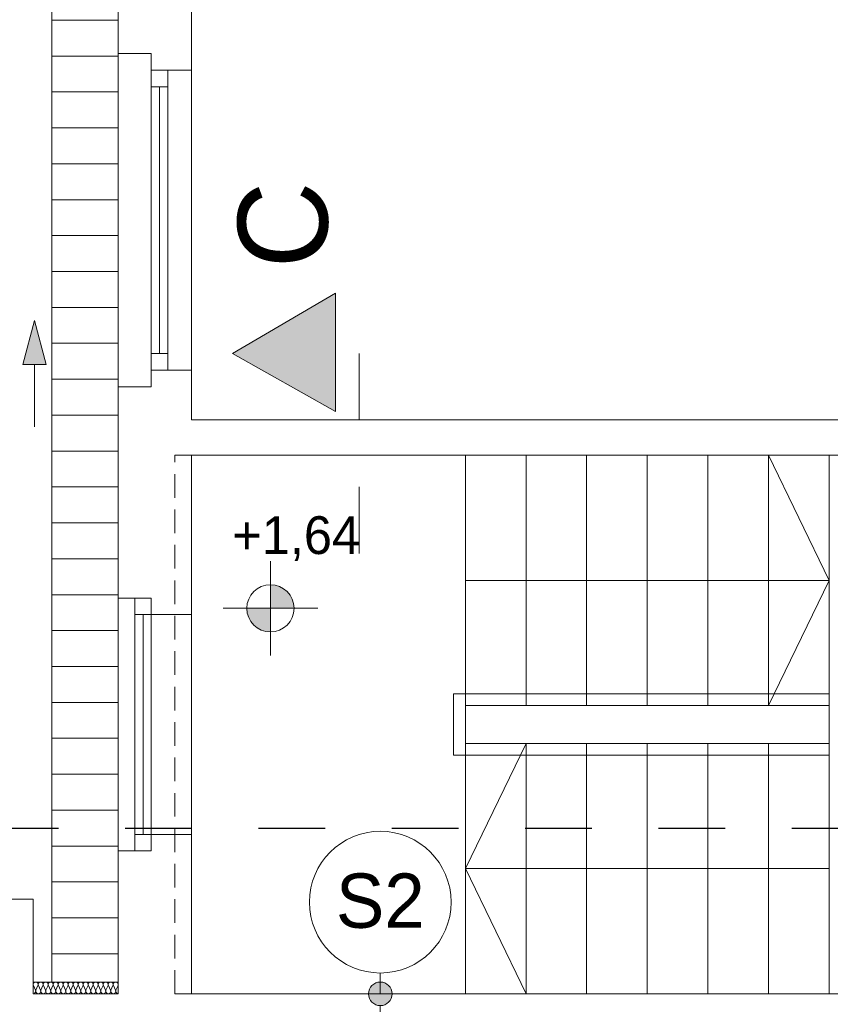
# Model space of a CAD drawing. Extents: x -528673 to -468586, y 24609 to 131944.
# Tile 42 of 87: x -490777 to -487345, y 68490 to 72658. Entities that reach past the tile are written whole.
import ezdxf

# ---------------------------------------------------------------- set-up
doc = ezdxf.new("R2010")
doc.units = 0
doc.header["$MEASUREMENT"] = 0
doc.linetypes.add('Dashed', pattern=[564.444447, 282.222223, -282.222223])
doc.linetypes.add('Krawędzie ukryte', pattern=[150, 100, -50])
for name, color, linetype in [('#PODKŁAD', 252, 'Continuous'), ('Arch opisy', 252, 'Continuous'), ('Inwent Izolacje', 252, 'Continuous'), ('INWENT RURY SPUSTOWE', 252, 'Continuous'), ('INWENT RZĘDNE', 252, 'Continuous')]:
    doc.layers.add(name, color=color, linetype=linetype)
for name, color, linetype, lineweight in [('Arch opisy_Nr_Pióra__1', 252, 'Continuous', 25), ('Arch opisy_Nr_Pióra__21', 252, 'Continuous', 9), ('arch wypelnienia_Nr_Pióra__102', 252, 'Continuous', 9), ('INWENT DACH_Nr_Pióra__21', 252, 'Continuous', 9), ('Inwent Izolacje_Nr_Pióra__2', 252, 'Continuous', 13), ('INWENT OPISY_Nr_Pióra__21', 252, 'Continuous', 9), ('INWENT OPISY_Nr_Pióra__41', 252, 'Continuous', 15), ('INWENT RURY SPUSTOWE_Nr_Pióra__21', 252, 'Continuous', 9), ('INWENT RZĘDNE_Nr_Pióra__21', 252, 'Continuous', 9), ('INWENT. OKNA_Nr_Pióra__5', 252, 'Continuous', 13), ('INWENT.ŚCIANY_Nr_Pióra__1', 252, 'Continuous', 25), ('INWENT.ŚCIANY_Nr_Pióra__20', 252, 'Continuous', 60), ('INWENT.ŚCIANY_Nr_Pióra__21', 252, 'Continuous', 9), ('INWENT.ŚCIANY_Nr_Pióra__3', 252, 'Continuous', 13), ('Istniejące schody_Nr_Pióra__21', 252, 'Continuous', 9)]:
    doc.layers.add(name, color=color, linetype=linetype, lineweight=lineweight)
doc.styles.add('GENERATED_STYLE_1', font='txt')
doc.styles.add('GENERATED_STYLE_5', font='txt')

# ---------------------------------------------------------------- blocks, each defined once
blk = doc.blocks.new('Izolacja cieplna 14_220', base_point=(-490360.2, 68534.5))
at = {"layer": 'Inwent Izolacje_Nr_Pióra__2', "linetype": 'Continuous'}
for p, q in [((-490710.5, 68549.4), (-490719.3, 68569.6)), ((-490699.9, 68569.6), (-490708.7, 68549.4)), ((-490689.3, 68549.4), (-490698.1, 68569.6)), ((-490678.7, 68569.6), (-490687.5, 68549.4)), ((-490668.1, 68549.4), (-490676.9, 68569.6)), ((-490657.5, 68569.6), (-490666.4, 68549.4)), ((-490647, 68549.4), (-490655.8, 68569.6)), ((-490636.4, 68569.6), (-490645.2, 68549.4)), ((-490625.8, 68549.4), (-490634.6, 68569.6)), ((-490615.2, 68569.6), (-490624, 68549.4)), ((-490604.6, 68549.4), (-490613.4, 68569.6)), ((-490594, 68569.6), (-490602.8, 68549.4)), ((-490583.4, 68549.4), (-490592.2, 68569.6)), ((-490572.8, 68569.6), (-490581.6, 68549.4)), ((-490562.3, 68549.4), (-490571.1, 68569.6)), ((-490551.7, 68569.6), (-490560.5, 68549.4)), ((-490541.1, 68549.4), (-490549.9, 68569.6)), ((-490530.5, 68569.6), (-490539.3, 68549.4)), ((-490519.9, 68549.4), (-490528.7, 68569.6)), ((-490509.3, 68569.6), (-490518.1, 68549.4)), ((-490498.7, 68549.4), (-490507.5, 68569.6)), ((-490488.1, 68569.6), (-490496.9, 68549.4)), ((-490477.5, 68549.4), (-490486.4, 68569.6)), ((-490467, 68569.6), (-490475.8, 68549.4)), ((-490456.4, 68549.4), (-490465.2, 68569.6)), ((-490445.8, 68569.6), (-490454.6, 68549.4)), ((-490435.2, 68549.4), (-490444, 68569.6)), ((-490424.6, 68569.6), (-490433.4, 68549.4)), ((-490414, 68549.4), (-490422.8, 68569.6)), ((-490403.4, 68569.6), (-490412.2, 68549.4)), ((-490392.8, 68549.4), (-490401.6, 68569.6)), ((-490382.3, 68569.6), (-490391.1, 68549.4)), ((-490371.7, 68549.4), (-490380.5, 68569.6)), ((-490361.1, 68569.6), (-490369.9, 68549.4))]:
    blk.add_line(p, q, dxfattribs=at)
for centre, start_param, end_param in [((-490709.6, 68573.9), 1.158003, 5.125183), ((-490688.4, 68573.9), 1.158003, 5.125183), ((-490667.2, 68573.9), 1.158003, 5.125183), ((-490646.1, 68573.9), 1.158003, 5.125183), ((-490624.9, 68573.9), 1.158003, 5.125183), ((-490603.7, 68573.9), 1.158003, 5.125183), ((-490582.5, 68573.9), 1.158003, 5.125183), ((-490561.4, 68573.9), 1.158003, 5.125183), ((-490540.2, 68573.9), 1.158003, 5.125183), ((-490519, 68573.9), 1.158003, 5.125183), ((-490497.8, 68573.9), 1.158003, 5.125183), ((-490476.7, 68573.9), 1.158003, 5.125183), ((-490455.5, 68573.9), 1.158003, 5.125183), ((-490434.3, 68573.9), 1.158003, 5.125183), ((-490413.1, 68573.9), 1.158003, 5.125183), ((-490392, 68573.9), 1.158003, 5.125183), ((-490370.8, 68573.9), 1.158003, 5.125183), ((-490720.2, 68545.2), 0, 1.983589), ((-490699, 68545.2), 4.299595, 8.266774), ((-490677.8, 68545.2), 4.299595, 8.266774), ((-490656.7, 68545.2), 4.299595, 8.266774), ((-490635.5, 68545.2), 4.299595, 8.266774), ((-490614.3, 68545.2), 4.299595, 8.266774), ((-490593.1, 68545.2), 4.299595, 8.266774), ((-490572, 68545.2), 4.299595, 8.266774), ((-490550.8, 68545.2), 4.299595, 8.266774), ((-490529.6, 68545.2), 4.299595, 8.266774), ((-490508.4, 68545.2), 4.299595, 8.266774), ((-490487.2, 68545.2), 4.299595, 8.266774), ((-490466.1, 68545.2), 4.299595, 8.266774), ((-490444.9, 68545.2), 4.299595, 8.266774), ((-490423.7, 68545.2), 4.299595, 8.266774), ((-490402.5, 68545.2), 4.299595, 8.266774), ((-490381.4, 68545.2), 4.299595, 8.266774), ((-490360.2, 68545.2), 4.299596, 6.283185)]:
    blk.add_ellipse(centre, major_axis=(0, -10.6), ratio=0.995705, start_param=start_param, end_param=end_param, dxfattribs=at)
blk = doc.blocks.new('Linia_88', base_point=(-490714.6, 70934.5))
at = {"layer": 'INWENT RURY SPUSTOWE_Nr_Pióra__21', "linetype": 'Continuous'}
blk.add_hatch(color=256, dxfattribs=at).paths.add_polyline_path([(-490714.6, 71384.5), (-490664.6, 71197.9), (-490764.6, 71197.9)], flags=0)
for p, q in [((-490714.6, 71384.5), (-490764.6, 71197.9)), ((-490714.6, 71384.5), (-490664.6, 71197.9)), ((-490664.6, 71197.9), (-490764.6, 71197.9)), ((-490714.6, 70934.5), (-490714.6, 71197.9))]:
    blk.add_line(p, q, dxfattribs=at)
blk = doc.blocks.new('Koty wysokościowe_100', base_point=(-489715.7, 70166.4))
at = {"layer": 'INWENT RZĘDNE_Nr_Pióra__21', "linetype": 'Continuous'}
for points in [[(-489715.7, 70166.4), (-489615.7, 70166.4), (-489623.3, 70204.7), (-489645, 70237.1), (-489677.4, 70258.8), (-489715.7, 70266.4)], [(-489715.7, 70166.4), (-489815.7, 70166.4), (-489808.1, 70128.1), (-489786.4, 70095.7), (-489754, 70074), (-489715.7, 70066.4)]]:
    blk.add_hatch(color=256, dxfattribs=at).paths.add_polyline_path(points, flags=0)
for p, q in [((-489715.7, 69966.4), (-489715.7, 70366.4)), ((-489915.7, 70166.4), (-489515.7, 70166.4))]:
    blk.add_line(p, q, dxfattribs=at)
blk.add_circle((-489715.7, 70166.4), 100, dxfattribs=at)
at = {"layer": 'INWENT RZĘDNE_Nr_Pióra__21', "insert": (-489877.5, 70366.4), "char_height": 160, "attachment_point": 7, "style": 'GENERATED_STYLE_1'}
blk.add_mtext('{+1,64}', dxfattribs=at)
blk = doc.blocks.new('Linia_163', base_point=(-489250.6, 68204.5))
at = {"layer": 'Arch opisy_Nr_Pióra__21', "linetype": 'Continuous'}
for points in [[(-489200.6, 68534.5), (-489204.4, 68553.7), (-489215.2, 68569.9), (-489231.4, 68580.7), (-489250.6, 68584.5), (-489269.7, 68580.7), (-489285.9, 68569.9), (-489296.7, 68553.7), (-489300.6, 68534.5), (-489296.7, 68515.4), (-489285.9, 68499.2), (-489269.7, 68488.3), (-489250.6, 68484.5), (-489231.4, 68488.3), (-489215.2, 68499.2), (-489204.4, 68515.4)], [(-489200.6, 68204.5), (-489204.4, 68223.7), (-489215.2, 68239.9), (-489231.4, 68250.7), (-489250.6, 68254.5), (-489269.7, 68250.7), (-489285.9, 68239.9), (-489296.7, 68223.7), (-489300.6, 68204.5), (-489296.7, 68185.4), (-489285.9, 68169.2), (-489269.7, 68158.3), (-489250.6, 68154.5), (-489231.4, 68158.3), (-489215.2, 68169.2), (-489204.4, 68185.4)]]:
    blk.add_hatch(color=256, dxfattribs=at).paths.add_polyline_path(points, flags=0)
blk.add_line((-489250.6, 68254.5), (-489250.6, 68484.5), dxfattribs=at)
for centre in [(-489250.6, 68534.5), (-489250.6, 68204.5)]:
    blk.add_circle(centre, 50, dxfattribs=at)
blk = doc.blocks.new('Linia_164', base_point=(-489250.6, 68534.5))
at = {"layer": 'Arch opisy_Nr_Pióra__21', "linetype": 'Continuous'}
blk.add_line((-489250.6, 68534.5), (-489250.6, 68622.5), dxfattribs=at)
blk.add_circle((-489250.6, 68922.5), 300, dxfattribs=at)
blk = doc.blocks.new('PIĘTRO')
at = {"layer": 'arch wypelnienia_Nr_Pióra__102', "linetype": 'Continuous', "lineweight": 15}
h = blk.add_hatch(dxfattribs=at)
h.set_pattern_fill('Plank_Floor', color=252, style=0, pattern_type=2)
h.set_pattern_definition([(0, (0, 0), (0, 152), [])])
h.paths.add_polyline_path([(-489465.2, 81164.5), (-490640.9, 81164.5), (-490640.9, 68584.5), (-490360.2, 68584.5), (-490360.2, 69139.5), (-490360.2, 70209.5), (-490360.2, 71104.5), (-490360.2, 72514.5), (-490360.2, 73134.5), (-490360.2, 74544.5), (-490360.2, 75174.5), (-490360.2, 75974.5), (-490360.2, 76994.5), (-489465.2, 76994.5)], flags=0)
at = {"layer": 'INWENT OPISY_Nr_Pióra__21', "linetype": 'Continuous', "lineweight": 15}
blk.add_hatch(color=252, dxfattribs=at).paths.add_polyline_path([(-489876.4, 71244.5), (-489440.2, 71000.2), (-489440.2, 71500.2)], flags=0)
at = {"layer": 'INWENT DACH_Nr_Pióra__21', "color": 252, "linetype": 'Continuous', "lineweight": 15}
blk.add_line((-490640.9, 81164.5), (-490640.9, 68584.5), dxfattribs=at)
at = {"layer": 'INWENT OPISY_Nr_Pióra__41', "color": 252, "linetype": 'Continuous', "lineweight": 15}
for p, q in [((-489876.4, 71244.5), (-489440.2, 71500.2)), ((-489440.2, 71000.2), (-489440.2, 71500.2)), ((-489440.2, 71000.2), (-489876.4, 71244.5))]:
    blk.add_line(p, q, dxfattribs=at)
at = {"layer": 'INWENT OPISY_Nr_Pióra__41', "color": 252, "linetype": 'Dashed', "lineweight": 15}
blk.add_line((-489340.2, 71244.5), (-489340.2, 70144.5), dxfattribs=at)
at = {"layer": 'INWENT. OKNA_Nr_Pióra__5', "color": 252, "linetype": 'Continuous', "lineweight": 15}
for p, q in [((-490150.2, 72444.5), (-490220.2, 72444.5)), ((-490220.2, 72444.5), (-490220.2, 71174.5)), ((-490150.2, 72444.5), (-490150.2, 71174.5)), ((-490150.2, 72374.5), (-490220.2, 72374.5)), ((-490185.2, 72374.5), (-490185.2, 71244.5)), ((-490150.2, 71244.5), (-490220.2, 71244.5)), ((-490150.2, 71174.5), (-490220.2, 71174.5)), ((-490220.2, 70209.5), (-490290.2, 70209.5)), ((-490290.2, 70209.5), (-490290.2, 69139.5)), ((-490220.2, 70209.5), (-490220.2, 69139.5)), ((-490220.2, 70139.5), (-490290.2, 70139.5)), ((-490255.2, 70139.5), (-490255.2, 69209.5)), ((-490220.2, 69209.5), (-490290.2, 69209.5)), ((-490220.2, 69139.5), (-490290.2, 69139.5))]:
    blk.add_line(p, q, dxfattribs=at)
at = {"layer": 'INWENT.ŚCIANY_Nr_Pióra__1', "color": 252, "linetype": 'Continuous', "lineweight": 15}
for p, q in [((-490050.2, 72444.5), (-490050.2, 73204.5)), ((-490360.2, 72514.5), (-490360.2, 73134.5)), ((-490220.2, 72514.5), (-490360.2, 72514.5)), ((-490220.2, 72514.5), (-490220.2, 72444.5)), ((-490050.2, 72444.5), (-490220.2, 72444.5)), ((-490050.2, 71174.5), (-490220.2, 71174.5)), ((-490220.2, 71174.5), (-490220.2, 71104.5)), ((-490050.2, 70964.5), (-490050.2, 71174.5)), ((-490360.2, 70209.5), (-490360.2, 71104.5)), ((-490220.2, 71104.5), (-490360.2, 71104.5)), ((-487070.2, 70964.5), (-490050.2, 70964.5)), ((-490050.2, 70814.5), (-486670.2, 70814.5)), ((-490050.2, 70139.5), (-490050.2, 70814.5)), ((-490220.2, 70209.5), (-490360.2, 70209.5)), ((-490220.2, 70209.5), (-490220.2, 70139.5)), ((-490050.2, 70139.5), (-490220.2, 70139.5)), ((-490050.2, 69209.5), (-490220.2, 69209.5)), ((-490220.2, 69139.5), (-490220.2, 69209.5)), ((-490050.2, 68534.5), (-490050.2, 69209.5)), ((-490360.2, 68534.5), (-490360.2, 69139.5)), ((-490220.2, 69139.5), (-490360.2, 69139.5)), ((-491030.2, 68934.5), (-490720.2, 68934.5)), ((-490720.2, 68934.5), (-490720.2, 68534.5)), ((-490360.2, 68534.5), (-490720.2, 68534.5)), ((-490050.2, 68534.5), (-485430.2, 68534.5))]:
    blk.add_line(p, q, dxfattribs=at)
at = {"layer": 'INWENT.ŚCIANY_Nr_Pióra__20', "color": 252, "linetype": 'Dashed', "lineweight": 30}
blk.add_line((-469728.7, 69234.2), (-493903.7, 69234.2), dxfattribs=at)
at = {"layer": 'INWENT.ŚCIANY_Nr_Pióra__21', "color": 252, "linetype": 'Continuous', "lineweight": 15}
for p, q in [((-490360.2, 71104.5), (-490360.2, 72514.5)), ((-490050.2, 71174.5), (-490050.2, 72444.5)), ((-490360.2, 69139.5), (-490360.2, 70209.5)), ((-490050.2, 69209.5), (-490050.2, 70139.5))]:
    blk.add_line(p, q, dxfattribs=at)
at = {"layer": 'INWENT.ŚCIANY_Nr_Pióra__21', "color": 252, "linetype": 'Krawędzie ukryte', "lineweight": 15}
for p, q in [((-490120.2, 68534.5), (-490120.2, 70814.5)), ((-490120.2, 70814.5), (-490050.2, 70814.5)), ((-490120.2, 68534.5), (-490050.2, 68534.5))]:
    blk.add_line(p, q, dxfattribs=at)
at = {"layer": 'INWENT.ŚCIANY_Nr_Pióra__3', "color": 252, "linetype": 'Continuous', "lineweight": 15}
blk.add_line((-490360.2, 68584.5), (-490720.2, 68584.5), dxfattribs=at)
at = {"layer": 'Istniejące schody_Nr_Pióra__21', "color": 252, "linetype": 'Continuous', "lineweight": 15}
for p, q in [((-488890.2, 68534.5), (-488890.2, 70814.5)), ((-488633.5, 69754.5), (-488633.5, 70814.5)), ((-488376.9, 69754.5), (-488376.9, 70814.5)), ((-488120.2, 69754.5), (-488120.2, 70814.5)), ((-487863.5, 69754.5), (-487863.5, 70814.5)), ((-487606.9, 69754.5), (-487606.9, 70814.5)), ((-487350.2, 70284.5), (-487606.9, 70814.5)), ((-487350.2, 68534.5), (-487350.2, 70814.5)), ((-488890.2, 70284.5), (-487350.2, 70284.5)), ((-487350.2, 70284.5), (-487606.9, 69754.5)), ((-488940.2, 69804.5), (-487350.2, 69804.5)), ((-488940.2, 69544.5), (-488940.2, 69804.5)), ((-488890.2, 69754.5), (-487350.2, 69754.5)), ((-488890.2, 69594.5), (-487350.2, 69594.5)), ((-488890.2, 69064.5), (-488633.5, 69594.5)), ((-488633.5, 68534.5), (-488633.5, 69594.5)), ((-488376.9, 68534.5), (-488376.9, 69594.5)), ((-488120.2, 68534.5), (-488120.2, 69594.5)), ((-487863.5, 68534.5), (-487863.5, 69594.5)), ((-487606.9, 68534.5), (-487606.9, 69594.5)), ((-488940.2, 69544.5), (-487350.2, 69544.5)), ((-487350.2, 69064.5), (-488890.2, 69064.5)), ((-488890.2, 69064.5), (-488633.5, 68534.5))]:
    blk.add_line(p, q, dxfattribs=at)
at = {"layer": 'Arch opisy', "color": 252, "linetype": 'Continuous', "lineweight": 15}
for name, p in [('Linia_164', (-489250.6, 68534.5)), ('Linia_163', (-489250.6, 68204.5))]:
    blk.add_blockref(name, p, dxfattribs=at)
at = {"layer": 'Inwent Izolacje', "color": 252, "linetype": 'Continuous', "lineweight": 15}
blk.add_blockref('Izolacja cieplna 14_220', (-490360.2, 68534.5), dxfattribs=at)
at = {"layer": 'INWENT RURY SPUSTOWE', "color": 252, "linetype": 'Continuous', "lineweight": 15}
blk.add_blockref('Linia_88', (-490714.6, 70934.5), dxfattribs=at)
at = {"layer": 'INWENT RZĘDNE', "color": 252, "lineweight": 15}
blk.add_blockref('Koty wysokościowe_100', (-489715.7, 70166.4), dxfattribs=at)
at = {"layer": 'Arch opisy_Nr_Pióra__1', "color": 252, "linetype": 'Continuous', "lineweight": 15, "insert": (-489250.6, 69043.9), "char_height": 230, "attachment_point": 2, "style": 'GENERATED_STYLE_5'}
blk.add_mtext('{S2}', dxfattribs=at)
at = {"layer": 'INWENT OPISY_Nr_Pióra__21', "color": 252, "linetype": 'Continuous', "lineweight": 15, "insert": (-489853.7, 71788.9), "char_height": 380, "attachment_point": 2, "rotation": 90, "style": 'GENERATED_STYLE_5'}
blk.add_mtext('{C}', dxfattribs=at)

msp = doc.modelspace()

# ---------------------------------------------------------------- block references
at = {"layer": '#PODKŁAD'}
msp.add_blockref('PIĘTRO', (0, 0), dxfattribs=at)

doc.saveas('drawing.dxf')
